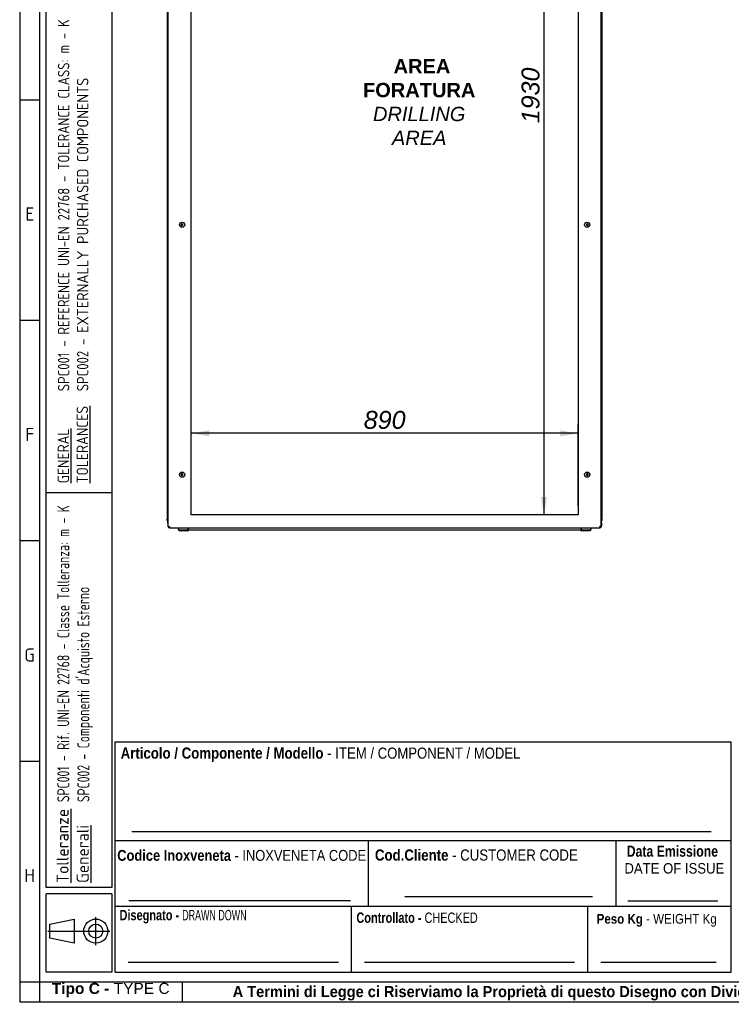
# Paper-space layout 'Layout1' of a CAD drawing. Extents: x 94 to 6181, y 158 to 4314.
# Tile 1 of 11: x 94 to 1730, y 158 to 2424. Entities that reach past the tile are written whole.
import ezdxf
from ezdxf.lldxf.tags import DXFTag

# ---------------------------------------------------------------- set-up
doc = ezdxf.new("R2010")
doc.units = 0
doc.header["$LTSCALE"] = 15
doc.layers.get('0').update_dxf_attribs({"linetype": 'CONTINUOUS'})
for name, color, linetype in [('_TRANSLATION', 7, 'CONTINUOUS'), ('AE00219_03', 7, 'CONTINUOUS'), ('DEFAULT', 7, 'CONTINUOUS'), ('DV6__TRANSLATION', 7, 'CONTINUOUS'), ('F0000000_27', 7, 'CONTINUOUS'), ('F0000000_28', 7, 'CONTINUOUS'), ('M0000000_06', 7, 'CONTINUOUS'), ('M0000000_14', 7, 'CONTINUOUS'), ('M0000000_39', 7, 'CONTINUOUS'), ('M0000000_53', 7, 'CONTINUOUS'), ('SBAVATURE', 7, 'CONTINUOUS')]:
    doc.layers.add(name, color=color, linetype=linetype)
doc.styles.add('SEACAD_ARIAL', font='arial.ttf')
doc.styles.add('SEACAD_ARIAL_NARROW', font='ARIALN.TTF', dxfattribs={"width": 0.8})
doc.styles.add('SEACAD_ARIALB', font='arialbd.ttf', dxfattribs={"width": 0.9})
doc.styles.add('SEACAD_ARIALI', font='ariali.ttf')
doc.styles.add('SEACAD_SOLID_EDGE_ANSI', font='seans.ttf', dxfattribs={"width": 0.9})
doc.styles.add('SEACAD_SOLID_EDGE_ANSIB', font='seansbd.ttf', dxfattribs={"width": 0.9})
tags = doc.linetypes.add('CENTER2', pattern=[28.575, 19.05, -3.175, 3.175, -3.175]).pattern_tags.tags
tags[10:11] = [DXFTag(74, 4), DXFTag(75, 0), DXFTag(340, '0'), DXFTag(46, 0.0), DXFTag(50, 0.0), DXFTag(44, 0.0), DXFTag(45, 0.0)]
tags[8:9] = [DXFTag(74, 4), DXFTag(75, 0), DXFTag(340, '0'), DXFTag(46, 0.0), DXFTag(50, 0.0), DXFTag(44, 0.0), DXFTag(45, 0.0)]
tags[6:7] = [DXFTag(74, 4), DXFTag(75, 0), DXFTag(340, '0'), DXFTag(46, 0.0), DXFTag(50, 0.0), DXFTag(44, 0.0), DXFTag(45, 0.0)]
tags[4:5] = [DXFTag(74, 4), DXFTag(75, 0), DXFTag(340, '0'), DXFTag(46, 0.0), DXFTag(50, 0.0), DXFTag(44, 0.0), DXFTag(45, 0.0)]
doc.dimstyles.new('ISO', dxfattribs={"dimtxt": 13.75, "dimasz": 13.75, "dimexe": 6.875, "dimexo": 6.875, "dimgap": 3.4375, "dimtad": 1, "dimdec": 1, "dimtxsty": 'SEACAD_ARIAL', "dimblk1": '_SE_FILLED', "dimblk2": '_SE_FILLED', "dimsah": 1, "dimcen": 6.875, "dimazin": 3, "dimtfac": 0.7, "dimtdec": 3, "dimtmove": 0, "dimatfit": 3})

# ---------------------------------------------------------------- blocks, each defined once
blk = doc.blocks.new('DMBLK57')
at = {"layer": '_TRANSLATION', "linetype": 'CONTINUOUS'}
for points in [[(1292.6, 3173.4), (1306.4, 3173.4), (1299.5, 3214.6)], [(1292.6, 1325.9), (1299.5, 1284.6), (1306.4, 1325.9)]]:
    blk.add_hatch(color=7, dxfattribs=at).paths.add_polyline_path(points)
at = {"layer": '_TRANSLATION', "color": 7, "linetype": 'CONTINUOUS'}
for p, q in [((1357.5, 3214.6), (1278.9, 3214.6)), ((1299.5, 3214.6), (1299.5, 1284.6)), ((1357.5, 1284.6), (1278.9, 1284.6))]:
    blk.add_line(p, q, dxfattribs=at)
at = {"layer": '_TRANSLATION', "color": 7, "linetype": 'CONTINUOUS', "style": 'SEACAD_ARIALI'}
blk.add_text('1930', height=41.25, rotation=90, dxfattribs=at).set_placement((1289.2, 2185.5))
blk = doc.blocks.new('_SE_FILLED')
at = {"color": 0}
blk.add_line((0, 0), (-1, 0), dxfattribs=at)
blk.add_solid([(0, 0), (-1, -0.1665), (-1, 0.1665), (0, 0)], dxfattribs=at)
blk = doc.blocks.new('DMBLK58')
at = {"layer": '_TRANSLATION', "linetype": 'CONTINUOUS'}
for points in [[(529.4, 1479), (488.1, 1472.2), (529.4, 1465.3)], [(1336.9, 1479), (1336.9, 1465.3), (1378.1, 1472.2)]]:
    blk.add_hatch(color=7, dxfattribs=at).paths.add_polyline_path(points)
at = {"layer": '_TRANSLATION', "color": 7, "linetype": 'CONTINUOUS'}
for p, q in [((488.1, 1305.2), (488.1, 1492.8)), ((1378.1, 1305.2), (1378.1, 1492.8)), ((1378.1, 1472.2), (488.1, 1472.2))]:
    blk.add_line(p, q, dxfattribs=at)
at = {"layer": '_TRANSLATION', "color": 7, "linetype": 'CONTINUOUS', "style": 'SEACAD_ARIALI'}
blk.add_text('890', height=41.25, dxfattribs=at).set_placement((885, 1482.5))

psp = doc.layouts.get("Layout1")

# ---------------------------------------------------------------- linework, layer by layer
at = {"color": 7, "linetype": 'CONTINUOUS'}
for p, q in [((93.52, 4313.83), (93.52, 164.39)), ((138.95, 2239.11), (93.52, 2239.11)), ((138.95, 1731.79), (93.52, 1731.79)), ((138.95, 1224.49), (93.52, 1224.49)), ((1730.44, 232.53), (1730.44, 762.6)), ((138.95, 717.14), (93.52, 717.14)), ((313.1, 535.41), (1730.44, 535.41)), ((979.71, 406.69), (1411.32, 406.69)), ((1492.69, 396.29), (1699.84, 396.29)), ((313.1, 383.97), (1730.44, 383.97)), ((856.69, 232.53), (856.69, 383.97)), ((1400.44, 232.53), (1400.44, 383.97)), ((268.6, 294.25), (268.6, 359.13)), ((158.49, 326.69), (301.04, 326.69)), ((343.39, 255.25), (826.5, 255.25)), ((886.98, 255.25), (1370.09, 255.25)), ((1430.58, 255.25), (1695.75, 255.25)), ((467.92, 164.32), (467.92, 209.75)), ((93.52, 164.39), (6181.38, 164.39))]:
    psp.add_line(p, q, dxfattribs=at)
psp.add_lwpolyline([(218.73, 298.88), (163.12, 310.47), (163.12, 342.91), (218.73, 354.49), (218.73, 298.88)], dxfattribs=at)
for radius in [27.8, 16.22]:
    psp.add_circle((268.6, 326.69), radius, dxfattribs=at)
at = {"layer": 'AE00219_03', "color": 7, "linetype": 'CONTINUOUS'}
for p, q in [((467.12, 1954.43), (465.12, 1953.28)), ((465.12, 1953.28), (465.12, 1950.97)), ((465.12, 1950.97), (467.12, 1949.81)), ((469.12, 1953.28), (467.12, 1954.43)), ((467.12, 1949.81), (469.12, 1950.97)), ((469.12, 1950.97), (469.12, 1953.28)), ((1399.12, 1954.43), (1397.12, 1953.28)), ((1397.12, 1953.28), (1397.12, 1950.97)), ((1397.12, 1950.97), (1399.12, 1949.81)), ((1401.12, 1953.28), (1399.12, 1954.43)), ((1399.12, 1949.81), (1401.12, 1950.97)), ((1401.12, 1950.97), (1401.12, 1953.28)), ((467.12, 1379.43), (465.12, 1378.28)), ((465.12, 1378.28), (465.12, 1375.97)), ((465.12, 1375.97), (467.12, 1374.81)), ((469.12, 1378.28), (467.12, 1379.43)), ((467.12, 1374.81), (469.12, 1375.97)), ((469.12, 1375.97), (469.12, 1378.28)), ((1399.12, 1379.43), (1397.12, 1378.28)), ((1397.12, 1378.28), (1397.12, 1375.97)), ((1397.12, 1375.97), (1399.12, 1374.81)), ((1401.12, 1378.28), (1399.12, 1379.43)), ((1399.12, 1374.81), (1401.12, 1375.97)), ((1401.12, 1375.97), (1401.12, 1378.28))]:
    psp.add_line(p, q, dxfattribs=at)
for centre in [(467.12, 1952.12), (1399.12, 1952.12), (467.12, 1377.12), (1399.12, 1377.12)]:
    psp.add_circle(centre, 6, dxfattribs=at)
at = {"layer": 'DEFAULT', "color": 7, "linetype": 'CONTINUOUS'}
for p, q in [((138.95, 4313.83), (138.95, 164.39)), ((154.09, 427.5), (154.09, 4245.68)), ((305.53, 4245.68), (305.53, 427.5)), ((305.53, 1335), (154.09, 1335)), ((313.1, 232.53), (313.1, 762.6)), ((313.1, 762.6), (1730.44, 762.6)), ((895.7, 383.97), (895.7, 535.41)), ((1465.7, 383.97), (1465.7, 535.41)), ((305.53, 427.5), (154.09, 427.5)), ((305.53, 412.5), (154.09, 412.5)), ((154.09, 232.5), (154.09, 412.5)), ((305.53, 412.5), (305.53, 232.5)), ((305.53, 232.5), (154.09, 232.5)), ((313.1, 232.53), (1730.44, 232.53)), ((93.52, 209.82), (6181.38, 209.82))]:
    psp.add_line(p, q, dxfattribs=at)
at = {"layer": 'DV6__TRANSLATION', "color": 7, "linetype": 'CENTER2'}
for p, q in [((488.12, 1284.62), (488.12, 3214.62)), ((1378.12, 3214.62), (1378.12, 1284.62)), ((1378.12, 1284.62), (488.12, 1284.62))]:
    psp.add_line(p, q, dxfattribs=at)
at = {"layer": 'F0000000_27', "color": 7, "linetype": 'CONTINUOUS'}
for p, q in [((435.12, 1257.42), (435.12, 3241.82)), ((1431.12, 1257.42), (1431.12, 3241.82)), ((435.12, 1257.42), (437.92, 1257.42)), ((437.94, 1254.62), (437.92, 1254.62)), ((437.94, 1254.62), (1428.3, 1254.62)), ((1428.3, 1254.62), (1428.32, 1254.62)), ((1431.12, 1257.42), (1428.32, 1257.42))]:
    psp.add_line(p, q, dxfattribs=at)
for centre, radius, start, end in [((437.92, 1257.42), 2.8, 180, 270), ((592, 1257.12), 154.07, 179.8886, 180.9299), ((1274.25, 1257.12), 154.07, 359.0701, 0.1114), ((1428.32, 1257.42), 2.8, 270, 0)]:
    psp.add_arc(centre, radius, start, end, dxfattribs=at)
at = {"layer": 'F0000000_28', "color": 7, "linetype": 'CONTINUOUS'}
for p, q in [((434.62, 1278.9), (434.62, 1279.62)), ((434.62, 1276.8), (434.62, 1277.11)), ((434.62, 1265.12), (434.62, 1270.65)), ((1431.62, 1278.9), (1431.62, 1279.62)), ((1431.62, 1276.8), (1431.62, 1277.11)), ((1431.62, 1265.12), (1431.62, 1270.65)), ((434.62, 1265.12), (434.62, 1265.11)), ((434.62, 1265.12), (435.12, 1265.12)), ((435.12, 1265.11), (434.62, 1265.11)), ((434.62, 1265.11), (434.62, 1259.12)), ((1431.62, 1265.12), (1431.12, 1265.12)), ((1431.12, 1265.11), (1431.62, 1265.11)), ((1431.62, 1265.12), (1431.62, 1265.11)), ((1431.62, 1265.11), (1431.62, 1259.12))]:
    psp.add_line(p, q, dxfattribs=at)
for centre, start, end in [((438.62, 1259.12), 180, 209.30629), ((1427.62, 1259.12), 330.69342, 0)]:
    psp.add_arc(centre, 4, start, end, dxfattribs=at)
at = {"layer": 'M0000000_06', "color": 7, "linetype": 'CONTINUOUS'}
for p, q in [((457.87, 1254.62), (457.87, 1252.12)), ((458.62, 1252.12), (458.62, 1254.62)), ((481.12, 1249.62), (461.12, 1249.62)), ((461.12, 1248.87), (465.12, 1248.87)), ((465.12, 1247.87), (465.12, 1249.62)), ((467.12, 1247.62), (465.37, 1247.62)), ((478.12, 1247.62), (467.12, 1247.62)), ((479.87, 1247.62), (478.12, 1247.62)), ((480.12, 1247.87), (480.12, 1249.62)), ((480.12, 1248.87), (481.12, 1248.87)), ((481.12, 1252.12), (481.12, 1254.62)), ((481.12, 1248.87), (481.12, 1252.12)), ((481.12, 1248.87), (482.12, 1248.87)), ((482.12, 1252.12), (482.12, 1254.62)), ((482.12, 1248.87), (482.12, 1252.12)), ((1384.12, 1254.62), (1384.12, 1252.12)), ((1384.12, 1252.12), (1384.12, 1248.87)), ((1385.12, 1248.87), (1384.12, 1248.87)), ((1385.12, 1254.62), (1385.12, 1252.12)), ((1385.12, 1252.12), (1385.12, 1248.87)), ((1405.12, 1249.62), (1385.12, 1249.62)), ((1385.12, 1248.87), (1386.12, 1248.87)), ((1386.12, 1247.87), (1386.12, 1249.62)), ((1388.12, 1247.62), (1386.37, 1247.62)), ((1399.12, 1247.62), (1388.12, 1247.62)), ((1400.87, 1247.62), (1399.12, 1247.62)), ((1401.12, 1247.87), (1401.12, 1249.62)), ((1401.12, 1248.87), (1405.12, 1248.87)), ((1407.62, 1254.62), (1407.62, 1252.12)), ((1408.37, 1252.12), (1408.37, 1254.62))]:
    psp.add_line(p, q, dxfattribs=at)
for centre, radius, start, end in [((461.12, 1252.12), 3.25, 180, 270), ((461.12, 1252.12), 2.5, 180, 270), ((465.37, 1247.87), 0.25, 180, 270), ((479.87, 1247.87), 0.25, 270, 0), ((1386.37, 1247.87), 0.25, 180, 270), ((1400.87, 1247.87), 0.25, 270, 0), ((1405.12, 1252.12), 2.5, 270, 0), ((1405.12, 1252.12), 3.25, 270, 0)]:
    psp.add_arc(centre, radius, start, end, dxfattribs=at)
at = {"layer": 'M0000000_14', "color": 7, "linetype": 'CONTINUOUS'}
for p, q in [((433.12, 3219.62), (433.12, 1279.62)), ((1433.12, 1279.62), (1433.12, 3219.62)), ((435.12, 1279.62), (433.12, 1279.62)), ((1431.12, 1279.62), (1433.12, 1279.62))]:
    psp.add_line(p, q, dxfattribs=at)
at = {"layer": 'M0000000_39', "color": 7, "linetype": 'CONTINUOUS'}
for p, q in [((433.12, 1271.87), (433.12, 1275.92)), ((434.32, 1275.92), (434.32, 1271.87)), ((434.42, 1271.87), (434.42, 1275.82)), ((1431.82, 1271.87), (1431.82, 1275.82)), ((1431.92, 1275.92), (1431.92, 1271.87)), ((1433.12, 1271.87), (1433.12, 1275.92))]:
    psp.add_line(p, q, dxfattribs=at)
for centre, radius, start, end in [((436.82, 1275.92), 3.7, 117.35223, 180), ((434.37, 1271.87), 1.25, 180, 306.8699), ((436.82, 1275.92), 2.5, 132.84364, 180), ((434.37, 1271.87), 0.05, 180, 0), ((436.92, 1275.82), 2.5, 136.05448, 180), ((1429.42, 1275.92), 3.7, 0, 62.64777), ((1429.42, 1275.92), 2.5, 0, 47.15636), ((1429.32, 1275.82), 2.5, 0, 43.94552), ((1431.87, 1271.87), 1.25, 233.1301, 0), ((1431.87, 1271.87), 0.05, 180, 0)]:
    psp.add_arc(centre, radius, start, end, dxfattribs=at)
at = {"layer": 'M0000000_53', "color": 7, "linetype": 'CONTINUOUS'}
psp.add_line((1384.12, 1249.62), (482.12, 1249.62), dxfattribs=at)
at = {"layer": 'SBAVATURE', "color": 7, "linetype": 'CONTINUOUS'}
for p, q in [((351.49, 556.32), (1684, 556.32)), ((344.52, 397.12), (854.6, 397.12))]:
    psp.add_line(p, q, dxfattribs=at)

# ---------------------------------------------------------------- texts
at = {"attachment_point": 1, "rotation": 90}
for s, insert, char_height, width in [('{\\fSolid Edge ANSI|b0|i0|c0|p34;\\W0.84600x;\\C7;SPC001 - REFERENCE UNI-EN 22768 - TOLERANCE CLASS: m - K}\\P{\\fSolid Edge ANSI|b0|i0|c0|p34;\\W0.84600x;\\C7;SPC002 - }{\\fSolid Edge ANSI|b0|i0|c0|p34;\\W0.94000x;\\C7;EXTERNALLY PURCHASED COMPONENTS}', (181.51, 1569.07), 26.25, 850.2199), ('{\\fSolid Edge ANSI|b1|i0|c0|p34;\\L\\C7;Tolleranze}\\P{\\fSolid Edge ANSI|b1|i0|c0|p34;\\L\\C7;Generali}', (178.35, 437.53), 27.75, 164.0917)]:
    psp.add_mtext(s, dxfattribs=dict(at, insert=insert, char_height=char_height, width=width))
at = {"attachment_point": 8}
for s, insert, char_height, width in [('{\\fSolid Edge ANSI|b0||i0||c0|p34;\\C7;\\H30.28788;\\W1.;E}', (116.78, 1961.62), 30.2879, 35.967), ('{\\fSolid Edge ANSI|b0||i0||c0|p34;\\C7;\\H30.28788;\\W1.;F}', (116.75, 1454.3), 30.2879, 34.074), ('{\\fSolid Edge ANSI|b0||i0||c0|p34;\\C7;\\H30.28788;\\W1.;G}', (116.36, 946.98), 30.2879, 38.8065), ('{\\fSolid Edge ANSI|b0||i0||c0|p34;\\C7;\\H30.28788;\\W1.;H}', (116.39, 439.66), 30.2879, 40.6995), ('{\\fArial|b1||i0||c0|p34;\\C7;\\H25.5;\\W1.;Tipo C - }{\\fArial|b0||i0||c0|p34;\\C7;\\H25.5;\\W1.;TYPE C}', (302.8, 174.51), 25.5, 272.3803), ('{\\fArial|b1||i0||c0|p34;\\C7;\\H25.5;\\W0.94;A Termini di Legge ci Riserviamo la Proprietà di questo Disegno con Divieto di Riprodurlo e di Renderlo Comunque Noto a Terzi Senza Nostra Autorizzazione}', (1835.5, 167.06), 25.5, 2625.1711)]:
    psp.add_mtext(s, dxfattribs=dict(at, insert=insert, char_height=char_height, width=width))
at = {"attachment_point": 1, "rotation": 90}
for s, insert, char_height, width, style in [('{\\fSolid Edge ANSI|b0|i0|c0|p34;\\L\\C7;GENERAL}\\P{\\fSolid Edge ANSI|b0|i0|c0|p34;\\L\\C7;TOLERANCES}\\P', (180.71, 1357.28), 26.25, 189.4805, 'SEACAD_SOLID_EDGE_ANSI'), ("{\\fSolid Edge ANSI|b1|i0|c0|p34;\\W0.82000x;\\C7;SPC001 - Rif. UNI-EN 22768 - Classe Tolleranza: m - K}\\P{\\fSolid Edge ANSI|b1|i0|c0|p34;\\W0.82000x;\\C7;SPC002 - Componenti d'Acquisto Esterno}", (180, 623.57), 27.75, 698.8192, 'SEACAD_SOLID_EDGE_ANSIB')]:
    psp.add_mtext(s, dxfattribs=dict(at, insert=insert, char_height=char_height, width=width, style=style))
for s, insert, char_height, width, attachment_point, style in [('{\\fArial|b1||i0||c0|p34;\\C7;\\H25.744698;\\W0.846;Articolo / Componente / Modello}{\\fArial|b0||i0||c0|p34;\\C7;\\H25.744698;\\W0.846; - ITEM}{\\fArial|b0||i0||c0|p34;\\C7;\\H25.5;\\W0.846; / COMPONENT / MODEL}', (325.8, 715.79), 25.5, 920.8125, 7, 'SEACAD_ARIAL'), ('{\\fArial|b1||i0||c0|p34;\\C7;\\H25.5;\\W0.792;Data Emissione}', (1489.86, 497.6), 25.5, 215.3609, 7, 'SEACAD_ARIALB'), ('{\\fArial|b1||i0||c0|p34;\\C7;\\H25.05;\\W0.846;Codice Inoxveneta}{\\fArial|b0||i0||c0|p34;\\C7;\\H25.05;\\W0.846; - INOXVENETA CODE}', (317.93, 488.14), 25.05, 573.4853, 7, 'SEACAD_ARIAL'), ('{\\fArial|b1||i0||c0|p34;\\C7;\\H25.744698;\\W0.846;Cod.Cliente}{\\fArial|b0||i0||c0|p34;\\C7;\\H25.744698;\\W0.846; - CUSTOMER CODE}', (910.72, 488.59), 25.7447, 472.897, 7, 'SEACAD_ARIAL'), ('{\\fArial|b0||i0||c0|p34;\\C7;\\H24.;\\W0.9;DATE OF ISSUE}', (1484.67, 458.85), 24, 226.7482, 7, 'SEACAD_ARIAL'), ('{\\fArial|b1||i0||c0|p34;\\C7;\\H24.;\\W0.752;Disegnato - }{\\fArial Narrow|b0||i0||c0|p34;\\C7;\\H23.8125;\\W0.752;\\T1.;DRAWN DOWN}', (469.27, 344.26), 23.8125, 298.2175, 8, 'SEACAD_ARIAL_NARROW'), ('{\\fArial|b1||i0||c0|p34;\\C7;\\H24.;\\W0.752;Controllato - }{\\fArial|b0||i0||c0|p34;\\C7;\\H23.8125;\\W0.752;\\T1.;CHECKED}{\\fArial|b1||i0||c0|p34;\\C7;\\H24.;\\W0.752; }', (1007.58, 345.39), 24, 282.493, 8, 'SEACAD_ARIALB'), ('{\\fArial|b1||i0||c0|p34;\\C7;\\H22.5;\\W0.846;Peso Kg}{\\fArial|b0||i0||c0|p34;\\C7;\\H22.5;\\W0.846; - WEIGHT Kg}', (1420.68, 336.88), 22.5, 280.9917, 7, 'SEACAD_ARIAL')]:
    psp.add_mtext(s, dxfattribs=dict(insert=insert, char_height=char_height, width=width, attachment_point=attachment_point, style=style))
at = {"layer": '_TRANSLATION', "insert": (1012.5, 2234.5), "char_height": 33, "width": 268.1215, "attachment_point": 5}
psp.add_mtext('{\\fArial|b0||i0||c0|p34;\\C7;\\H33.;\\W1.; }{\\fArial|b1||i0||c0|p34;\\C7;\\H33.;\\W1.;AREA\\P}{\\fArial|b1||i0||c0|p34;\\C7;\\H33.;\\W1.;FORATURA \\P}{\\fArial|b0||i1||c0|p34;\\C7;\\H33.;\\W1.;DRILLING\\P}{\\fArial|b0||i1||c0|p34;\\C7;\\H33.;\\W1.;AREA}', dxfattribs=at)

# ---------------------------------------------------------------- dimensions: what is measured, and where the dimension line sits
at = {"layer": '_TRANSLATION', "color": 7, "linetype": 'CONTINUOUS'}
dim = psp.add_linear_dim(base=(1299.52, 3214.62), p1=(1378.12, 3214.62), p2=(1378.12, 1284.62), angle=270, text='\\A1;<>', dimstyle='ISO', override={"dimtxt": 41.25, "dimasz": 41.25, "dimexe": 20.625, "dimexo": 20.625, "dimgap": 10.3125, "dimcen": 20.625}, dxfattribs=at)
dim.commit()
dim.dimension.update_dxf_attribs({"geometry": 'DMBLK57', "text_midpoint": (1299.52, 2249.62), "dimtype": 161})
dim = psp.add_linear_dim(base=(488.12, 1472.16), p1=(1378.12, 1284.62), p2=(488.12, 1284.62), text='\\A1;<>', dimstyle='ISO', override={"dimtxt": 41.25, "dimasz": 41.25, "dimexe": 20.625, "dimexo": 20.625, "dimgap": 10.3125, "dimcen": 20.625}, dxfattribs=at)
dim.commit()
dim.dimension.update_dxf_attribs({"geometry": 'DMBLK58', "text_midpoint": (933.12, 1472.16), "dimtype": 160})

doc.saveas('drawing.dxf')
